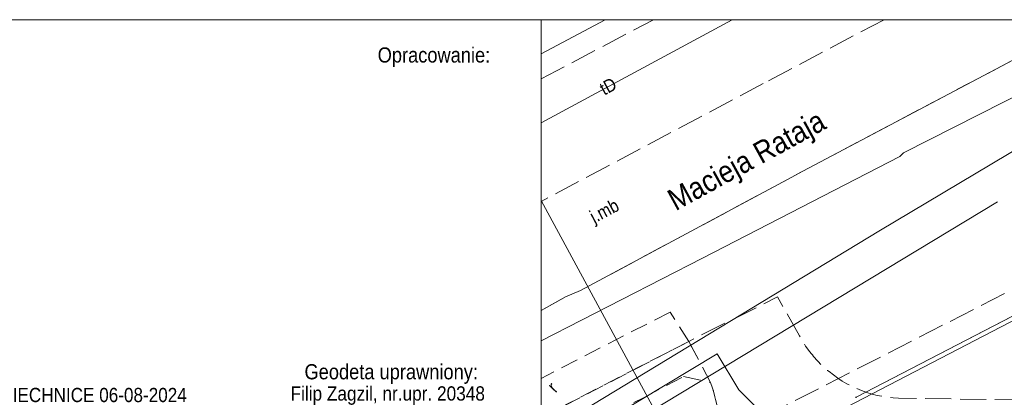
# Model space of a CAD drawing. Extents: x 0 to 6443539, y 0 to 5655063.
# Tile 42 of 64: x 6441157 to 6441214, y 5654675 to 5654697. Entities that reach past the tile are written whole.
import ezdxf
from ezdxf.enums import TextEntityAlignment as Align

# ---------------------------------------------------------------- set-up
doc = ezdxf.new("R2010")
doc.units = 0
doc.header["$MEASUREMENT"] = 0
for name, pattern in [('1.0_0.5', [1.5, 1, -0.5]), ('1.5_0.5', [2, 1.5, -0.5]), ('219-500', [0]), ('PRZER2-1', [3, 2, -1])]:
    doc.linetypes.add(name, pattern=pattern)
doc.layers.get('0').update_dxf_attribs({"color": 2, "linetype": 'CONTINUOUS', "lineweight": 5})
doc.layers.add('1ramki', color=7, linetype='PRZER2-1', lineweight=18)
doc.layers.add('Warstwa 63', color=7, linetype='CONTINUOUS', lineweight=0)
for name, color, linetype in [('203-punkt graniczny', 7, 'CONTINUOUS'), ('218-kontur użytku gruntowego', 7, 'CONTINUOUS'), ('219-działka ewidencyjna', 7, 'CONTINUOUS'), ('994-Nazwa ulicy', 7, 'CONTINUOUS'), ('chodnik', 7, 'CONTINUOUS'), ('droga dla rowerów', 7, 'CONTINUOUS'), ('droga dla rowerów-Atr17', 7, 'CONTINUOUS'), ('jezdnia', 7, 'CONTINUOUS'), ('jezdnia-Atr17', 7, 'CONTINUOUS'), ('krawężnik', 7, 'CONTINUOUS'), ('przewód elektroenergetyczny podziemny', 7, 'CONTINUOUS'), ('przewód gazowy', 7, 'CONTINUOUS'), ('przewód kanalizacyjny', 7, 'CONTINUOUS'), ('przewód kanalizacyjny - ob. projektowany', 7, 'CONTINUOUS'), ('przewód telekomunikacyjny podziemny', 7, 'CONTINUOUS'), ('przewód telekomunikacyjny podziemny - ob. projektowany', 7, 'CONTINUOUS'), ('przewód telekomunikacyjny podziemny-Atr1', 7, 'CONTINUOUS'), ('przewód wodociągowy', 7, 'CONTINUOUS')]:
    doc.layers.add(name, color=color, linetype=linetype)
doc.styles.add('MapaZas', font='geodezja.shx', dxfattribs={"width": 0.9})

# ---------------------------------------------------------------- blocks, each defined once
blk = doc.blocks.new('203')
at = {"linetype": 'Continuous', "lineweight": 0}
h = blk.add_hatch(color=0, dxfattribs=at)
edge = h.paths.add_edge_path()
edge.add_arc((0, 0), 0.045, 0, 360)

msp = doc.modelspace()

# ---------------------------------------------------------------- linework, layer by layer
at = {"layer": '1ramki', "color": 0, "linetype": 'Continuous', "lineweight": 13, "flags": 128}
for points in [[(6441071.681, 5654696.745), (6441272.347, 5654696.745), (6441272.347, 5654556.737), (6441071.681, 5654556.737)], [(6441071.681, 5654696.745), (6441272.347, 5654696.745), (6441272.347, 5654556.737), (6441071.681, 5654556.737)], [(6441071.681, 5654696.745), (6441187.422, 5654696.745), (6441187.422, 5654672.96), (6441071.681, 5654672.96)]]:
    msp.add_lwpolyline(points, close=True, dxfattribs=at)
at = {"layer": '218-kontur użytku gruntowego', "color": 0, "linetype": 'Continuous', "lineweight": 13}
msp.add_lwpolyline([(6441191.107, 5654696.745), (6441187.422, 5654694.778)], dxfattribs=at)
at = {"layer": '218-kontur użytku gruntowego', "color": 0, "linetype": 'Continuous', "lineweight": 13, "flags": 128}
for points in [[(6441246.463, 5654696.299), (6441205.505, 5654675.057)], [(6441205.505, 5654675.057), (6441246.463, 5654696.299)]]:
    msp.add_lwpolyline(points, dxfattribs=at)
at = {"layer": '219-działka ewidencyjna', "color": 0, "linetype": '219-500', "lineweight": 13}
for points in [[(6441187.422, 5654694.781), (6441191.102, 5654696.745)], [(6441247.331, 5654696.745), (6441205.505, 5654675.057)]]:
    msp.add_lwpolyline(points, dxfattribs=at)
at = {"layer": 'chodnik', "color": 0, "linetype": '1.0_0.5', "lineweight": 13}
msp.add_lwpolyline([(6441157.71, 5654653.411), (6441158.983, 5654654.09), (6441159.551, 5654655.623), (6441163.221, 5654658.241), (6441167.906, 5654661.384), (6441172.868, 5654664.469), (6441176.734, 5654666.54), (6441193.298, 5654675.033), (6441195.606, 5654676.257), (6441197.155, 5654675.908), (6441195.902, 5654678.272), (6441187.422, 5654673.889)], dxfattribs=at)
at = {"layer": 'droga dla rowerów', "color": 0, "linetype": '1.0_0.5', "lineweight": 13}
msp.add_lwpolyline([(6441187.422, 5654673.889), (6441195.902, 5654678.272), (6441194.826, 5654679.953), (6441187.422, 5654676.147)], dxfattribs=at)
at = {"layer": 'jezdnia', "color": 0, "linetype": '1.5_0.5', "lineweight": 13}
for points in [[(6441207.112, 5654696.745), (6441200.178, 5654693.076), (6441187.422, 5654686.308)], [(6441187.422, 5654680.038), (6441188.823, 5654680.827), (6441189.678, 5654681.185), (6441201.822, 5654687.708), (6441202.339, 5654687.988), (6441202.458, 5654688.054), (6441218.894, 5654696.745)]]:
    msp.add_lwpolyline(points, dxfattribs=at)
at = {"layer": 'jezdnia', "color": 0, "linetype": '1.5_0.5', "lineweight": 13, "flags": 128}
msp.add_lwpolyline([(6441214.972, 5654674.908), (6441207.947, 5654675.004), (6441207.635, 5654675.025), (6441207.323, 5654675.061), (6441207.025, 5654675.111), (6441206.719, 5654675.168), (6441206.421, 5654675.246), (6441206.122, 5654675.339), (6441205.822, 5654675.446), (6441205.544, 5654675.56), (6441205.258, 5654675.695), (6441204.979, 5654675.838), (6441204.714, 5654675.994), (6441204.456, 5654676.159), (6441204.204, 5654676.344), (6441203.96, 5654676.537), (6441203.873, 5654676.606), (6441203.78, 5654676.681), (6441203.7, 5654676.758), (6441203.614, 5654676.826), (6441203.527, 5654676.909), (6441203.448, 5654676.985), (6441203.375, 5654677.069), (6441203.289, 5654677.152), (6441203.216, 5654677.235), (6441203.144, 5654677.318), (6441203.071, 5654677.402), (6441202.998, 5654677.499), (6441202.926, 5654677.582), (6441202.86, 5654677.673), (6441202.598, 5654677.993), (6441202.26, 5654678.594), (6441201.002, 5654680.822), (6441195.902, 5654678.272), (6441197.155, 5654675.908), (6441197.268, 5654675.579), (6441197.344, 5654675.34), (6441197.399, 5654675.093), (6441197.57, 5654674.404), (6441197.527, 5654674.099), (6441197.51, 5654673.589), (6441197.48, 5654673.341), (6441197.45, 5654673.093), (6441197.391, 5654672.844), (6441197.326, 5654672.602), (6441197.26, 5654672.36), (6441197.146, 5654672.068), (6441196.984, 5654671.725), (6441196.861, 5654671.51), (6441196.698, 5654671.238), (6441196.512, 5654670.986), (6441196.105, 5654670.518), (6441195.869, 5654670.3), (6441195.626, 5654670.104), (6441179.81, 5654662.003), (6441179.789, 5654660.665), (6441179.77, 5654659.286), (6441179.49, 5654641.195), (6441182.327, 5654641.136), (6441198.385, 5654641.003), (6441199.163, 5654641.006), (6441199.088, 5654637.284), (6441199.078, 5654637.085), (6441199.061, 5654636.894), (6441199.037, 5654636.696), (6441198.999, 5654636.497), (6441198.968, 5654636.305), (6441198.916, 5654636.106), (6441198.863, 5654635.921), (6441198.804, 5654635.729), (6441198.737, 5654635.543), (6441198.656, 5654635.358), (6441198.575, 5654635.186), (6441198.487, 5654635.007), (6441198.385, 5654634.828), (6441198.282, 5654634.664), (6441198.069, 5654634.369), (6441197.842, 5654634.088), (6441197.593, 5654633.828), (6441197.33, 5654633.582), (6441197.052, 5654633.35), (6441196.759, 5654633.145), (6441196.452, 5654632.955), (6441196.131, 5654632.778), (6441195.801, 5654632.636), (6441195.457, 5654632.509), (6441195.12, 5654632.402), (6441194.768, 5654632.324), (6441194.409, 5654632.267), (6441208.722, 5654632.018), (6441208.331, 5654632.102), (6441207.94, 5654632.213), (6441207.562, 5654632.354), (6441207.191, 5654632.515), (6441206.84, 5654632.699), (6441206.496, 5654632.918), (6441206.173, 5654633.144), (6441205.856, 5654633.406), (6441205.567, 5654633.683), (6441205.292, 5654633.974), (6441205.031, 5654634.293), (6441204.811, 5654634.614), (6441204.606, 5654634.963), (6441204.477, 5654635.378), (6441204.354, 5654635.799), (6441204.26, 5654636.222), (6441204.166, 5654636.644), (6441204.1, 5654637.081), (6441204.076, 5654637.229), (6441204.178, 5654640.98), (6441204.666, 5654640.998), (6441204.964, 5654642.567), (6441205.02, 5654646.197), (6441183.748, 5654646.422), (6441183.961, 5654659.094), (6441196.07, 5654665.29), (6441203.758, 5654665.266), (6441203.789, 5654671.052), (6441225.705, 5654670.805), (6441225.852, 5654674.79)], close=True, dxfattribs=at)
at = {"layer": 'krawężnik', "color": 0, "linetype": 'Continuous', "lineweight": 13}
msp.add_lwpolyline([(6441218.894, 5654696.745), (6441202.458, 5654688.054), (6441201.822, 5654687.708), (6441189.678, 5654681.185), (6441188.823, 5654680.827), (6441187.422, 5654680.038)], dxfattribs=at)
at = {"layer": 'krawężnik', "color": 0, "linetype": 'Continuous', "lineweight": 13, "flags": 128}
msp.add_lwpolyline([(6441197.57, 5654674.404), (6441197.399, 5654675.093), (6441197.344, 5654675.34), (6441197.268, 5654675.579)], dxfattribs=at)
at = {"layer": 'przewód elektroenergetyczny podziemny', "color": 0, "linetype": 'Continuous', "lineweight": 13}
for points in [[(6441170.396, 5654649.612), (6441174.023, 5654658.461), (6441193.615, 5654668.596), (6441235.502, 5654690.361), (6441247.865, 5654696.745)], [(6441167.209, 5654653.065), (6441165.523, 5654652.23), (6441164.991, 5654651.949), (6441164.04, 5654653.746), (6441171.42, 5654657.825), (6441196.058, 5654670.41), (6441187.422, 5654686.358)]]:
    msp.add_lwpolyline(points, dxfattribs=at)
at = {"layer": 'przewód gazowy', "color": 0, "linetype": 'Continuous', "lineweight": 13, "flags": 128}
msp.add_lwpolyline([(6441151.493, 5654652.428), (6441151.958, 5654652.523), (6441156.625, 5654653.565), (6441173.465, 5654663.039), (6441197.523, 5654677.55), (6441198.777, 5654675.491), (6441202.015, 5654672.279), (6441203.816, 5654671.109), (6441205.168, 5654670.714)], dxfattribs=at)
at = {"layer": 'przewód kanalizacyjny', "color": 0, "linetype": 'Continuous', "lineweight": 13, "flags": 128}
for points in [[(6441141.403, 5654645.794), (6441170.35, 5654662.491), (6441206.819, 5654684.598), (6441216.986, 5654690.66)], [(6441213.622, 5654686.28), (6441159.908, 5654653.813)]]:
    msp.add_lwpolyline(points, dxfattribs=at)
at = {"layer": 'przewód kanalizacyjny - ob. projektowany', "color": 0, "linetype": '1.5_0.5', "lineweight": 13}
msp.add_lwpolyline([(6441187.422, 5654693.341), (6441193.877, 5654696.745)], dxfattribs=at)
at = {"layer": 'przewód telekomunikacyjny podziemny', "color": 0, "linetype": 'Continuous', "lineweight": 13}
msp.add_lwpolyline([(6441187.422, 5654690.826), (6441198.384, 5654696.745)], dxfattribs=at)
at = {"layer": 'przewód telekomunikacyjny podziemny - ob. projektowany', "color": 0, "linetype": '1.5_0.5', "lineweight": 13}
msp.add_lwpolyline([(6441171.803, 5654634.295), (6441169.949, 5654658.486), (6441243.623, 5654696.139), (6441244.742, 5654696.745)], dxfattribs=at)
at = {"layer": 'przewód wodociągowy', "color": 0, "linetype": 'Continuous', "lineweight": 13}
msp.add_lwpolyline([(6441187.422, 5654678.292), (6441196.682, 5654683.049), (6441208.021, 5654688.889), (6441208.228, 5654689.106), (6441215.434, 5654692.756), (6441223.297, 5654696.745)], dxfattribs=at)

# ---------------------------------------------------------------- block references
at = {"layer": '203-punkt graniczny', "color": 0, "linetype": 'Continuous', "lineweight": 13, "rotation": 46.24115728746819}
msp.add_blockref('203', (6441205.505, 5654675.057), dxfattribs=at)

# ---------------------------------------------------------------- texts
at = {"layer": '994-Nazwa ulicy', "color": 0, "linetype": 'Continuous', "lineweight": 13, "style": 'MapaZas', "width": 0.9}
msp.add_text('Macieja Rataja', height=1.25, rotation=28.7492, dxfattribs=at).set_placement((6441199.21, 5654688.682), align=Align.MIDDLE_CENTER)
at = {"layer": 'droga dla rowerów-Atr17', "color": 0, "lineweight": 13, "style": 'MapaZas', "width": 0.9}
msp.add_text('r', height=0.75, rotation=46.2412, dxfattribs=at).set_placement((6441188.243, 5654675.277))
at = {"layer": 'jezdnia-Atr17', "color": 0, "lineweight": 13, "style": 'MapaZas', "width": 0.9}
msp.add_text('j.mb', height=0.75, rotation=27.7752, dxfattribs=at).set_placement((6441190.471, 5654685.037))
at = {"layer": 'przewód telekomunikacyjny podziemny-Atr1', "color": 0, "lineweight": 13, "style": 'MapaZas', "width": 0.9}
msp.add_text('tD', height=0.75, rotation=28.3672, dxfattribs=at).set_placement((6441191.267, 5654692.924), align=Align.MIDDLE_CENTER)
at = {"layer": 'Warstwa 63', "color": 0, "linetype": 'Continuous', "lineweight": 13, "style": 'MapaZas', "width": 0.9}
for s, height, p in [('Opracowanie:', 0.8703, (6441181.272, 5654694.719, -329.421)), ('Geodeta uprawniony:', 0.8703, (6441178.819, 5654676.526, -329.421)), ('Filip Zagzil, nr.upr. 20348', 0.82195, (6441178.618, 5654675.279, -329.421))]:
    msp.add_text(s, height=height, dxfattribs=at).set_placement(p, align=Align.MIDDLE_CENTER)
msp.add_text('SIECHNICE 06-08-2024', height=0.81632, dxfattribs=at).set_placement((6441156.433, 5654674.783, -329.421))

doc.saveas('drawing.dxf')
